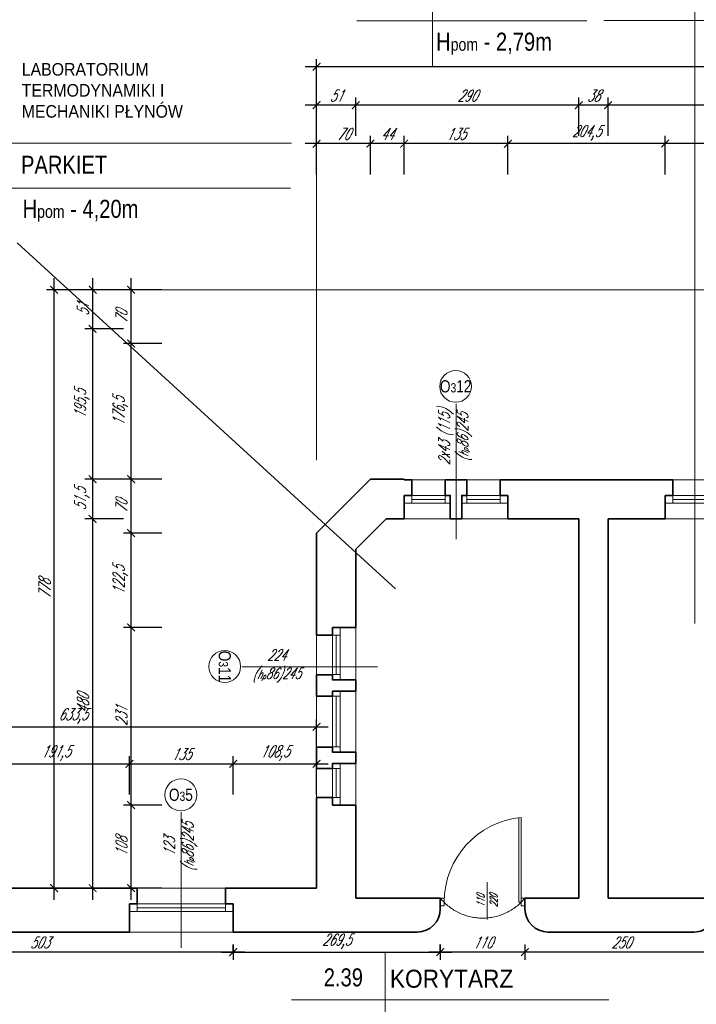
# Model space of a CAD drawing. Header units: millimetres. Extents: x 402 to 79005, y -7782 to 89952.
# Tile 90 of 256: x 23455 to 24335, y 22050 to 23330. Entities that reach past the tile are written whole.
import ezdxf

# ---------------------------------------------------------------- set-up
doc = ezdxf.new("R2010")
doc.units = ezdxf.units.MM
doc.header["$LTSCALE"] = 10
doc.linetypes.add('DASHED', pattern=[19.05, 12.7, -6.35])
doc.layers.get('0').update_dxf_attribs({"lineweight": 0})
doc.layers.get('Defpoints').update_dxf_attribs({"color": 253})
for name, color, linetype, lineweight in [('01 parter - ściany', 253, 'Continuous', 35), ('03-01_okna', 253, 'Continuous', 15), ('03_drzwi', 253, 'Continuous', 15), ('04-1_widok', 253, 'Continuous', 5), ('04-2_nad', 253, 'DASHED', 5), ('05-01_wymiary', 253, 'Continuous', 5), ('05-03_opis', 253, 'Continuous', 5)]:
    doc.layers.add(name, color=color, linetype=linetype, lineweight=lineweight)
doc.styles.add('ariel', font='ARIAL.TTF', dxfattribs={"width": 0.8})
doc.styles.add('ariel_wym', font='simplex.shx', dxfattribs={"width": 0.65, "oblique": 25})
doc.dimstyles.new('ariel 50', dxfattribs={"dimtxt": 15, "dimasz": 10, "dimexe": 10, "dimexo": 0, "dimgap": 5, "dimtad": 1, "dimdec": 1, "dimrnd": 0.5, "dimtxsty": 'ariel_wym', "dimblk": 'ARCHTICK', "dimcen": 2.5, "dimdle": 15, "dimazin": 0, "dimtfac": 1, "dimtdec": 1, "dimtix": 1, "dimtmove": 0, "dimatfit": 3, "dimldrblk": 'DOT', "dimfxl": 0, "dimarcsym": 0})
doc.dimstyles.new('ariel 50 wnętrze', dxfattribs={"dimtxt": 15, "dimasz": 10, "dimexe": 10, "dimexo": 0, "dimgap": 5, "dimtad": 1, "dimdec": 1, "dimrnd": 0.5, "dimtxsty": 'ariel_wym', "dimblk": 'ARCHTICK', "dimcen": 2.5, "dimdle": 15, "dimazin": 0, "dimtfac": 1, "dimtdec": 1, "dimtix": 1, "dimtmove": 0, "dimatfit": 3, "dimldrblk": 'DOT', "dimfxl": 0, "dimarcsym": 0})

# ---------------------------------------------------------------- blocks, each defined once
blk = doc.blocks.new('_ArchTick')
at = {"color": 0, "linetype": 'ByBlock', "const_width": 0.15}
blk.add_lwpolyline([(-0.5, -0.5), (0.5, 0.5)], dxfattribs=at)
blk = doc.blocks.new('*D2106')
at = {"layer": '05-01_wymiary', "color": 0, "lineweight": -2}
for p, q in [((24294.5, 23128.6), (24294.5, 23178.6)), ((24429.4, 23128.6), (24429.4, 23178.6)), ((24444.4, 23168.6), (24279.5, 23168.6))]:
    blk.add_line(p, q, dxfattribs=at)
at = {"layer": 'Defpoints', "color": 0}
for p in [(24294.5, 23168.6), (24294.5, 22680.7), (24429.4, 22680.7)]:
    blk.add_point(p, dxfattribs=at)
at = {"layer": '05-01_wymiary', "color": 0, "lineweight": -2, "xscale": 10, "yscale": 10, "zscale": 10, "rotation": 180}
blk.add_blockref('_ArchTick', (24294.5, 23168.6), dxfattribs=at)
at = {"layer": '05-01_wymiary', "color": 0, "lineweight": -2, "xscale": 10, "yscale": 10, "zscale": 10}
blk.add_blockref('_ArchTick', (24429.4, 23168.6), dxfattribs=at)
at = {"layer": '05-01_wymiary', "color": 0, "insert": (24362, 23181.1), "char_height": 15, "attachment_point": 5, "style": 'ariel_wym'}
blk.add_mtext('135', dxfattribs=at)
blk = doc.blocks.new('_Dot')
at = {"color": 0, "linetype": 'ByBlock', "lineweight": -2}
blk.add_line((-0.5, 0), (-1, 0), dxfattribs=at)
at = {"color": 0, "linetype": 'ByBlock', "const_width": 0.5}
blk.add_lwpolyline([(-0.25, 0, 1), (0.25, 0, 1)], format="xyb", close=True, dxfattribs=at)
blk = doc.blocks.new('*D2107')
at = {"layer": '05-01_wymiary', "color": 0, "lineweight": -2}
for p, q in [((24090.2, 23128.6), (24090.2, 23178.6)), ((24294.5, 23128.6), (24294.5, 23178.6)), ((24309.5, 23168.6), (24075.2, 23168.6))]:
    blk.add_line(p, q, dxfattribs=at)
at = {"layer": 'Defpoints', "color": 0}
for p in [(24090.2, 23168.6), (24090.2, 22680.7), (24294.5, 22680.7)]:
    blk.add_point(p, dxfattribs=at)
at = {"layer": '05-01_wymiary', "color": 0, "lineweight": -2, "xscale": 10, "yscale": 10, "zscale": 10, "rotation": 180}
blk.add_blockref('_ArchTick', (24090.2, 23168.6), dxfattribs=at)
at = {"layer": '05-01_wymiary', "color": 0, "lineweight": -2, "xscale": 10, "yscale": 10, "zscale": 10}
blk.add_blockref('_ArchTick', (24294.5, 23168.6), dxfattribs=at)
at = {"layer": '05-01_wymiary', "color": 0, "insert": (24192.4, 23182.6), "char_height": 15, "attachment_point": 5, "style": 'ariel_wym'}
blk.add_mtext('204,5', dxfattribs=at)
blk = doc.blocks.new('*D2108')
at = {"layer": '05-01_wymiary', "color": 0, "lineweight": -2}
for p, q in [((23955.3, 23128.6), (23955.3, 23178.6)), ((24090.2, 23128.6), (24090.2, 23178.6)), ((24105.2, 23168.6), (23940.3, 23168.6))]:
    blk.add_line(p, q, dxfattribs=at)
at = {"layer": 'Defpoints', "color": 0}
for p in [(23955.3, 23168.6), (23955.3, 22680.7), (24090.2, 22680.7)]:
    blk.add_point(p, dxfattribs=at)
at = {"layer": '05-01_wymiary', "color": 0, "lineweight": -2, "xscale": 10, "yscale": 10, "zscale": 10, "rotation": 180}
blk.add_blockref('_ArchTick', (23955.3, 23168.6), dxfattribs=at)
at = {"layer": '05-01_wymiary', "color": 0, "lineweight": -2, "xscale": 10, "yscale": 10, "zscale": 10}
blk.add_blockref('_ArchTick', (24090.2, 23168.6), dxfattribs=at)
at = {"layer": '05-01_wymiary', "color": 0, "insert": (24022.7, 23181.1), "char_height": 15, "attachment_point": 5, "style": 'ariel_wym'}
blk.add_mtext('135', dxfattribs=at)
blk = doc.blocks.new('*D2109')
at = {"layer": '05-01_wymiary', "color": 0, "lineweight": -2}
for p, q in [((23911.4, 23128.6), (23911.4, 23178.6)), ((23955.3, 23128.6), (23955.3, 23178.6)), ((23970.3, 23168.6), (23896.4, 23168.6))]:
    blk.add_line(p, q, dxfattribs=at)
at = {"layer": 'Defpoints', "color": 0}
for p in [(23911.4, 23168.6), (23911.4, 22732.3), (23955.3, 22680.7)]:
    blk.add_point(p, dxfattribs=at)
at = {"layer": '05-01_wymiary', "color": 0, "lineweight": -2, "xscale": 10, "yscale": 10, "zscale": 10, "rotation": 180}
blk.add_blockref('_ArchTick', (23911.4, 23168.6), dxfattribs=at)
at = {"layer": '05-01_wymiary', "color": 0, "lineweight": -2, "xscale": 10, "yscale": 10, "zscale": 10}
blk.add_blockref('_ArchTick', (23955.3, 23168.6), dxfattribs=at)
at = {"layer": '05-01_wymiary', "color": 0, "insert": (23933.3, 23181.1), "char_height": 15, "attachment_point": 5, "style": 'ariel_wym'}
blk.add_mtext('44', dxfattribs=at)
blk = doc.blocks.new('*D2110')
at = {"layer": '05-01_wymiary', "color": 0, "lineweight": -2}
for p, q in [((23841.4, 23128.6), (23841.4, 23178.6)), ((23911.4, 23128.6), (23911.4, 23178.6)), ((23926.4, 23168.6), (23826.4, 23168.6))]:
    blk.add_line(p, q, dxfattribs=at)
at = {"layer": 'Defpoints', "color": 0}
for p in [(23841.4, 23168.6), (23911.4, 22732.3), (23841.4, 22662.3)]:
    blk.add_point(p, dxfattribs=at)
at = {"layer": '05-01_wymiary', "color": 0, "lineweight": -2, "xscale": 10, "yscale": 10, "zscale": 10, "rotation": 180}
blk.add_blockref('_ArchTick', (23841.4, 23168.6), dxfattribs=at)
at = {"layer": '05-01_wymiary', "color": 0, "lineweight": -2, "xscale": 10, "yscale": 10, "zscale": 10}
blk.add_blockref('_ArchTick', (23911.4, 23168.6), dxfattribs=at)
at = {"layer": '05-01_wymiary', "color": 0, "insert": (23876.4, 23181.1), "char_height": 15, "attachment_point": 5, "style": 'ariel_wym'}
blk.add_mtext('70', dxfattribs=at)
blk = doc.blocks.new('*D2122')
at = {"layer": '05-01_wymiary', "color": 0, "lineweight": -2}
for p, q in [((24220.4, 23178.6), (24220.4, 23228.6)), ((24546.4, 23178.6), (24546.4, 23228.6)), ((24561.4, 23218.6), (24205.4, 23218.6))]:
    blk.add_line(p, q, dxfattribs=at)
at = {"layer": 'Defpoints', "color": 0}
for p in [(24220.4, 23218.6), (24546.4, 22908.7), (24220.4, 22680.7)]:
    blk.add_point(p, dxfattribs=at)
at = {"layer": '05-01_wymiary', "color": 0, "lineweight": -2, "xscale": 10, "yscale": 10, "zscale": 10, "rotation": 180}
blk.add_blockref('_ArchTick', (24220.4, 23218.6), dxfattribs=at)
at = {"layer": '05-01_wymiary', "color": 0, "lineweight": -2, "xscale": 10, "yscale": 10, "zscale": 10}
blk.add_blockref('_ArchTick', (24546.4, 23218.6), dxfattribs=at)
at = {"layer": '05-01_wymiary', "color": 0, "insert": (24383.4, 23231.1), "char_height": 15, "attachment_point": 5, "style": 'ariel_wym'}
blk.add_mtext('326', dxfattribs=at)
blk = doc.blocks.new('*D2123')
at = {"layer": '05-01_wymiary', "color": 0, "lineweight": -2}
for p, q in [((24182.4, 23178.6), (24182.4, 23228.6)), ((24220.4, 23178.6), (24220.4, 23228.6)), ((24235.4, 23218.6), (24167.4, 23218.6))]:
    blk.add_line(p, q, dxfattribs=at)
at = {"layer": 'Defpoints', "color": 0}
for p in [(24182.4, 23218.6), (24182.4, 22680.7), (24220.4, 22680.7)]:
    blk.add_point(p, dxfattribs=at)
at = {"layer": '05-01_wymiary', "color": 0, "lineweight": -2, "xscale": 10, "yscale": 10, "zscale": 10, "rotation": 180}
blk.add_blockref('_ArchTick', (24182.4, 23218.6), dxfattribs=at)
at = {"layer": '05-01_wymiary', "color": 0, "lineweight": -2, "xscale": 10, "yscale": 10, "zscale": 10}
blk.add_blockref('_ArchTick', (24220.4, 23218.6), dxfattribs=at)
at = {"layer": '05-01_wymiary', "color": 0, "insert": (24201.4, 23231.1), "char_height": 15, "attachment_point": 5, "style": 'ariel_wym'}
blk.add_mtext('38', dxfattribs=at)
blk = doc.blocks.new('*D2124')
at = {"layer": '05-01_wymiary', "color": 0, "lineweight": -2}
for p, q in [((23892.4, 23178.6), (23892.4, 23228.6)), ((24182.4, 23178.6), (24182.4, 23228.6)), ((24197.4, 23218.6), (23877.4, 23218.6))]:
    blk.add_line(p, q, dxfattribs=at)
at = {"layer": 'Defpoints', "color": 0}
for p in [(23892.4, 23218.6), (24182.4, 22680.7), (23892.4, 22641.2)]:
    blk.add_point(p, dxfattribs=at)
at = {"layer": '05-01_wymiary', "color": 0, "lineweight": -2, "xscale": 10, "yscale": 10, "zscale": 10, "rotation": 180}
blk.add_blockref('_ArchTick', (23892.4, 23218.6), dxfattribs=at)
at = {"layer": '05-01_wymiary', "color": 0, "lineweight": -2, "xscale": 10, "yscale": 10, "zscale": 10}
blk.add_blockref('_ArchTick', (24182.4, 23218.6), dxfattribs=at)
at = {"layer": '05-01_wymiary', "color": 0, "insert": (24037.4, 23231.1), "char_height": 15, "attachment_point": 5, "style": 'ariel_wym'}
blk.add_mtext('290', dxfattribs=at)
blk = doc.blocks.new('*D2125')
at = {"layer": '05-01_wymiary', "color": 0, "lineweight": -2}
for p, q in [((23841.4, 23178.6), (23841.4, 23228.6)), ((23892.4, 23178.6), (23892.4, 23228.6)), ((23907.4, 23218.6), (23826.4, 23218.6))]:
    blk.add_line(p, q, dxfattribs=at)
at = {"layer": 'Defpoints', "color": 0}
for p in [(23841.4, 23218.6), (23841.4, 22662.3), (23892.4, 22641.2)]:
    blk.add_point(p, dxfattribs=at)
at = {"layer": '05-01_wymiary', "color": 0, "lineweight": -2, "xscale": 10, "yscale": 10, "zscale": 10, "rotation": 180}
blk.add_blockref('_ArchTick', (23841.4, 23218.6), dxfattribs=at)
at = {"layer": '05-01_wymiary', "color": 0, "lineweight": -2, "xscale": 10, "yscale": 10, "zscale": 10}
blk.add_blockref('_ArchTick', (23892.4, 23218.6), dxfattribs=at)
at = {"layer": '05-01_wymiary', "color": 0, "insert": (23866.9, 23231.1), "char_height": 15, "attachment_point": 5, "style": 'ariel_wym'}
blk.add_mtext('51', dxfattribs=at)
blk = doc.blocks.new('*D2126')
at = {"layer": '05-01_wymiary', "color": 0, "lineweight": -2}
for p, q in [((23841.4, 23228.6), (23841.4, 23278.6)), ((25957, 23228.6), (25957, 23278.6)), ((25972, 23268.6), (23826.4, 23268.6))]:
    blk.add_line(p, q, dxfattribs=at)
at = {"layer": 'Defpoints', "color": 0}
for p in [(23841.4, 23268.6), (23841.4, 22657.3), (25957, 22657.3)]:
    blk.add_point(p, dxfattribs=at)
at = {"layer": '05-01_wymiary', "color": 0, "lineweight": -2, "xscale": 10, "yscale": 10, "zscale": 10, "rotation": 180}
blk.add_blockref('_ArchTick', (23841.4, 23268.6), dxfattribs=at)
at = {"layer": '05-01_wymiary', "color": 0, "lineweight": -2, "xscale": 10, "yscale": 10, "zscale": 10}
blk.add_blockref('_ArchTick', (25957, 23268.6), dxfattribs=at)
at = {"layer": '05-01_wymiary', "color": 0, "insert": (24899.2, 23282.6), "char_height": 15, "attachment_point": 5, "style": 'ariel_wym'}
blk.add_mtext('2115,5', dxfattribs=at)
blk = doc.blocks.new('*D2129')
at = {"layer": '05-01_wymiary', "color": 0, "lineweight": -2}
for p, q in [((23406.5, 22322.4), (23406.5, 22372.4)), ((23598, 22322.4), (23598, 22372.4)), ((23391.5, 22362.4), (23613, 22362.4))]:
    blk.add_line(p, q, dxfattribs=at)
at = {"layer": 'Defpoints', "color": 0}
for p in [(23598, 22362.4), (23406.5, 22143.7), (23598, 22143.7)]:
    blk.add_point(p, dxfattribs=at)
at = {"layer": '05-01_wymiary', "color": 0, "lineweight": -2, "xscale": 10, "yscale": 10, "zscale": 10, "rotation": 180}
blk.add_blockref('_ArchTick', (23406.5, 22362.4), dxfattribs=at)
at = {"layer": '05-01_wymiary', "color": 0, "lineweight": -2, "xscale": 10, "yscale": 10, "zscale": 10}
blk.add_blockref('_ArchTick', (23598, 22362.4), dxfattribs=at)
at = {"layer": '05-01_wymiary', "color": 0, "insert": (23502.3, 22376.3), "char_height": 15, "attachment_point": 5, "style": 'ariel_wym'}
blk.add_mtext('191,5', dxfattribs=at)
blk = doc.blocks.new('*D2130')
at = {"layer": '05-01_wymiary', "color": 0, "lineweight": -2}
for p, q in [((23598, 22322.4), (23598, 22372.4)), ((23732.9, 22322.4), (23732.9, 22372.4)), ((23583, 22362.4), (23747.9, 22362.4))]:
    blk.add_line(p, q, dxfattribs=at)
at = {"layer": 'Defpoints', "color": 0}
for p in [(23732.9, 22362.4), (23598, 22143.7), (23732.9, 22143.7)]:
    blk.add_point(p, dxfattribs=at)
at = {"layer": '05-01_wymiary', "color": 0, "lineweight": -2, "xscale": 10, "yscale": 10, "zscale": 10, "rotation": 180}
blk.add_blockref('_ArchTick', (23598, 22362.4), dxfattribs=at)
at = {"layer": '05-01_wymiary', "color": 0, "lineweight": -2, "xscale": 10, "yscale": 10, "zscale": 10}
blk.add_blockref('_ArchTick', (23732.9, 22362.4), dxfattribs=at)
at = {"layer": '05-01_wymiary', "color": 0, "insert": (23665.5, 22374.9), "char_height": 15, "attachment_point": 5, "style": 'ariel_wym'}
blk.add_mtext('135', dxfattribs=at)
blk = doc.blocks.new('*D2131')
at = {"layer": '05-01_wymiary', "color": 0, "lineweight": -2}
for p, q in [((23732.9, 22322.4), (23732.9, 22372.4)), ((23841.4, 22322.4), (23841.4, 22372.4)), ((23717.9, 22362.4), (23856.4, 22362.4))]:
    blk.add_line(p, q, dxfattribs=at)
at = {"layer": 'Defpoints', "color": 0}
for p in [(23841.4, 22362.4), (23841.4, 22200.7), (23732.9, 22143.7)]:
    blk.add_point(p, dxfattribs=at)
at = {"layer": '05-01_wymiary', "color": 0, "lineweight": -2, "xscale": 10, "yscale": 10, "zscale": 10, "rotation": 180}
blk.add_blockref('_ArchTick', (23732.9, 22362.4), dxfattribs=at)
at = {"layer": '05-01_wymiary', "color": 0, "lineweight": -2, "xscale": 10, "yscale": 10, "zscale": 10}
blk.add_blockref('_ArchTick', (23841.4, 22362.4), dxfattribs=at)
at = {"layer": '05-01_wymiary', "color": 0, "insert": (23787.1, 22376.3), "char_height": 15, "attachment_point": 5, "style": 'ariel_wym'}
blk.add_mtext('108,5', dxfattribs=at)
blk = doc.blocks.new('*D2132')
at = {"layer": '05-01_wymiary', "color": 0, "lineweight": -2}
for p, q in [((23208.1, 22370.4), (23208.1, 22420.4)), ((23841.4, 22370.4), (23841.4, 22420.4)), ((23193.1, 22410.4), (23856.4, 22410.4))]:
    blk.add_line(p, q, dxfattribs=at)
at = {"layer": 'Defpoints', "color": 0}
for p in [(23841.4, 22410.4), (23208.1, 22200.7), (23841.4, 22200.7)]:
    blk.add_point(p, dxfattribs=at)
at = {"layer": '05-01_wymiary', "color": 0, "lineweight": -2, "xscale": 10, "yscale": 10, "zscale": 10, "rotation": 180}
blk.add_blockref('_ArchTick', (23208.1, 22410.4), dxfattribs=at)
at = {"layer": '05-01_wymiary', "color": 0, "lineweight": -2, "xscale": 10, "yscale": 10, "zscale": 10}
blk.add_blockref('_ArchTick', (23841.4, 22410.4), dxfattribs=at)
at = {"layer": '05-01_wymiary', "color": 0, "insert": (23524.7, 22424.4), "char_height": 15, "attachment_point": 5, "style": 'ariel_wym'}
blk.add_mtext('633,5', dxfattribs=at)
blk = doc.blocks.new('*D2133')
at = {"layer": '05-01_wymiary', "color": 0, "lineweight": -2}
for p, q in [((23600.2, 22185.7), (23600.2, 22323.6)), ((23640.2, 22308.6), (23590.2, 22308.6)), ((23640.2, 22200.7), (23590.2, 22200.7))]:
    blk.add_line(p, q, dxfattribs=at)
at = {"layer": 'Defpoints', "color": 0}
for p in [(23600.2, 22308.6), (23892.4, 22308.6), (23841.4, 22200.7)]:
    blk.add_point(p, dxfattribs=at)
at = {"layer": '05-01_wymiary', "color": 0, "lineweight": -2, "xscale": 10, "yscale": 10, "zscale": 10}
for p, rotation in [((23600.2, 22308.6), 90), ((23600.2, 22200.7), 270)]:
    blk.add_blockref('_ArchTick', p, dxfattribs=dict(at, rotation=rotation))
at = {"layer": '05-01_wymiary', "color": 0, "insert": (23587.7, 22254.6), "char_height": 15, "attachment_point": 5, "rotation": 90, "style": 'ariel_wym'}
blk.add_mtext('108', dxfattribs=at)
blk = doc.blocks.new('*D2134')
at = {"layer": '05-01_wymiary', "color": 0, "lineweight": -2}
for p, q in [((23600.2, 22293.6), (23600.2, 22554.6)), ((23640.2, 22539.6), (23590.2, 22539.6)), ((23640.2, 22308.6), (23590.2, 22308.6))]:
    blk.add_line(p, q, dxfattribs=at)
at = {"layer": 'Defpoints', "color": 0}
for p in [(23600.2, 22539.6), (23892.4, 22539.6), (23892.4, 22308.6)]:
    blk.add_point(p, dxfattribs=at)
at = {"layer": '05-01_wymiary', "color": 0, "lineweight": -2, "xscale": 10, "yscale": 10, "zscale": 10}
for p, rotation in [((23600.2, 22539.6), 90), ((23600.2, 22308.6), 270)]:
    blk.add_blockref('_ArchTick', p, dxfattribs=dict(at, rotation=rotation))
at = {"layer": '05-01_wymiary', "color": 0, "insert": (23587.7, 22424.1), "char_height": 15, "attachment_point": 5, "rotation": 90, "style": 'ariel_wym'}
blk.add_mtext('231', dxfattribs=at)
blk = doc.blocks.new('*D2135')
at = {"layer": '05-01_wymiary', "color": 0, "lineweight": -2}
for p, q in [((23600.2, 22524.6), (23600.2, 22677.3)), ((23640.2, 22662.3), (23590.2, 22662.3)), ((23640.2, 22539.6), (23590.2, 22539.6))]:
    blk.add_line(p, q, dxfattribs=at)
at = {"layer": 'Defpoints', "color": 0}
for p in [(23600.2, 22662.3), (23841.4, 22662.3), (23892.4, 22539.6)]:
    blk.add_point(p, dxfattribs=at)
at = {"layer": '05-01_wymiary', "color": 0, "lineweight": -2, "xscale": 10, "yscale": 10, "zscale": 10}
for p, rotation in [((23600.2, 22662.3), 90), ((23600.2, 22539.6), 270)]:
    blk.add_blockref('_ArchTick', p, dxfattribs=dict(at, rotation=rotation))
at = {"layer": '05-01_wymiary', "color": 0, "insert": (23586.2, 22601), "char_height": 15, "attachment_point": 5, "rotation": 90, "style": 'ariel_wym'}
blk.add_mtext('122,5', dxfattribs=at)
blk = doc.blocks.new('*D2136')
at = {"layer": '05-01_wymiary', "color": 0, "lineweight": -2}
for p, q in [((23600.2, 22647.3), (23600.2, 22747.3)), ((23640.2, 22732.3), (23590.2, 22732.3)), ((23640.2, 22662.3), (23590.2, 22662.3))]:
    blk.add_line(p, q, dxfattribs=at)
at = {"layer": 'Defpoints', "color": 0}
for p in [(23600.2, 22732.3), (23911.4, 22732.3), (23841.4, 22662.3)]:
    blk.add_point(p, dxfattribs=at)
at = {"layer": '05-01_wymiary', "color": 0, "lineweight": -2, "xscale": 10, "yscale": 10, "zscale": 10}
for p, rotation in [((23600.2, 22732.3), 90), ((23600.2, 22662.3), 270)]:
    blk.add_blockref('_ArchTick', p, dxfattribs=dict(at, rotation=rotation))
at = {"layer": '05-01_wymiary', "color": 0, "insert": (23587.7, 22697.3), "char_height": 15, "attachment_point": 5, "rotation": 90, "style": 'ariel_wym'}
blk.add_mtext('70', dxfattribs=at)
blk = doc.blocks.new('*D2137')
at = {"layer": '05-01_wymiary', "color": 0, "lineweight": -2}
for p, q in [((23600.2, 22717.3), (23600.2, 22923.7)), ((23640.2, 22908.7), (23590.2, 22908.7)), ((23640.2, 22732.3), (23590.2, 22732.3))]:
    blk.add_line(p, q, dxfattribs=at)
at = {"layer": 'Defpoints', "color": 0}
for p in [(23600.2, 22908.7), (24546.4, 22908.7), (23911.4, 22732.3)]:
    blk.add_point(p, dxfattribs=at)
at = {"layer": '05-01_wymiary', "color": 0, "lineweight": -2, "xscale": 10, "yscale": 10, "zscale": 10}
for p, rotation in [((23600.2, 22908.7), 90), ((23600.2, 22732.3), 270)]:
    blk.add_blockref('_ArchTick', p, dxfattribs=dict(at, rotation=rotation))
at = {"layer": '05-01_wymiary', "color": 0, "insert": (23586.2, 22820.5), "char_height": 15, "attachment_point": 5, "rotation": 90, "style": 'ariel_wym'}
blk.add_mtext('176,5', dxfattribs=at)
blk = doc.blocks.new('*D2138')
at = {"layer": '05-01_wymiary', "color": 0, "lineweight": -2}
for p, q in [((23600.2, 22893.7), (23600.2, 22993.7)), ((23640.2, 22978.7), (23590.2, 22978.7)), ((23640.2, 22908.7), (23590.2, 22908.7))]:
    blk.add_line(p, q, dxfattribs=at)
at = {"layer": 'Defpoints', "color": 0}
for p in [(23600.2, 22978.7), (24616.4, 22978.7), (24546.4, 22908.7)]:
    blk.add_point(p, dxfattribs=at)
at = {"layer": '05-01_wymiary', "color": 0, "lineweight": -2, "xscale": 10, "yscale": 10, "zscale": 10}
for p, rotation in [((23600.2, 22978.7), 90), ((23600.2, 22908.7), 270)]:
    blk.add_blockref('_ArchTick', p, dxfattribs=dict(at, rotation=rotation))
at = {"layer": '05-01_wymiary', "color": 0, "insert": (23587.7, 22943.7), "char_height": 15, "attachment_point": 5, "rotation": 90, "style": 'ariel_wym'}
blk.add_mtext('70', dxfattribs=at)
blk = doc.blocks.new('*D2139')
at = {"layer": '05-01_wymiary', "color": 0, "lineweight": -2}
for p, q in [((23550.2, 22993.7), (23550.2, 22912.7)), ((23590.2, 22978.7), (23540.2, 22978.7)), ((23590.2, 22927.7), (23540.2, 22927.7))]:
    blk.add_line(p, q, dxfattribs=at)
at = {"layer": 'Defpoints', "color": 0}
for p in [(24616.4, 22978.7), (23550.2, 22927.7), (24658.2, 22927.7)]:
    blk.add_point(p, dxfattribs=at)
at = {"layer": '05-01_wymiary', "color": 0, "lineweight": -2, "xscale": 10, "yscale": 10, "zscale": 10}
for p, rotation in [((23550.2, 22978.7), 90), ((23550.2, 22927.7), 270)]:
    blk.add_blockref('_ArchTick', p, dxfattribs=dict(at, rotation=rotation))
at = {"layer": '05-01_wymiary', "color": 0, "insert": (23537.7, 22953.2), "char_height": 15, "attachment_point": 5, "rotation": 90, "style": 'ariel_wym'}
blk.add_mtext('51', dxfattribs=at)
blk = doc.blocks.new('*D2140')
at = {"layer": '05-01_wymiary', "color": 0, "lineweight": -2}
for p, q in [((23550.2, 22942.7), (23550.2, 22717.3)), ((23590.2, 22927.7), (23540.2, 22927.7)), ((23590.2, 22732.3), (23540.2, 22732.3))]:
    blk.add_line(p, q, dxfattribs=at)
at = {"layer": 'Defpoints', "color": 0}
for p in [(24658.2, 22927.7), (23550.2, 22732.3), (23911.4, 22732.3)]:
    blk.add_point(p, dxfattribs=at)
at = {"layer": '05-01_wymiary', "color": 0, "lineweight": -2, "xscale": 10, "yscale": 10, "zscale": 10}
for p, rotation in [((23550.2, 22927.7), 90), ((23550.2, 22732.3), 270)]:
    blk.add_blockref('_ArchTick', p, dxfattribs=dict(at, rotation=rotation))
at = {"layer": '05-01_wymiary', "color": 0, "insert": (23536.2, 22830), "char_height": 15, "attachment_point": 5, "rotation": 90, "style": 'ariel_wym'}
blk.add_mtext('195,5', dxfattribs=at)
blk = doc.blocks.new('*D2141')
at = {"layer": '05-01_wymiary', "color": 0, "lineweight": -2}
for p, q in [((23550.2, 22747.3), (23550.2, 22665.7)), ((23590.2, 22732.3), (23540.2, 22732.3)), ((23590.2, 22680.7), (23540.2, 22680.7))]:
    blk.add_line(p, q, dxfattribs=at)
at = {"layer": 'Defpoints', "color": 0}
for p in [(23911.4, 22732.3), (23550.2, 22680.7), (23931.9, 22680.7)]:
    blk.add_point(p, dxfattribs=at)
at = {"layer": '05-01_wymiary', "color": 0, "lineweight": -2, "xscale": 10, "yscale": 10, "zscale": 10}
for p, rotation in [((23550.2, 22732.3), 90), ((23550.2, 22680.7), 270)]:
    blk.add_blockref('_ArchTick', p, dxfattribs=dict(at, rotation=rotation))
at = {"layer": '05-01_wymiary', "color": 0, "insert": (23536.2, 22706.5), "char_height": 15, "attachment_point": 5, "rotation": 90, "style": 'ariel_wym'}
blk.add_mtext('51,5', dxfattribs=at)
blk = doc.blocks.new('*D2142')
at = {"layer": '05-01_wymiary', "color": 0, "lineweight": -2}
for p, q in [((23550.2, 22695.7), (23550.2, 22185.7)), ((23590.2, 22680.7), (23540.2, 22680.7)), ((23590.2, 22200.7), (23540.2, 22200.7))]:
    blk.add_line(p, q, dxfattribs=at)
at = {"layer": 'Defpoints', "color": 0}
for p in [(23931.9, 22680.7), (23550.2, 22200.7), (23841.4, 22200.7)]:
    blk.add_point(p, dxfattribs=at)
at = {"layer": '05-01_wymiary', "color": 0, "lineweight": -2, "xscale": 10, "yscale": 10, "zscale": 10}
for p, rotation in [((23550.2, 22680.7), 90), ((23550.2, 22200.7), 270)]:
    blk.add_blockref('_ArchTick', p, dxfattribs=dict(at, rotation=rotation))
at = {"layer": '05-01_wymiary', "color": 0, "insert": (23537.7, 22440.7), "char_height": 15, "attachment_point": 5, "rotation": 90, "style": 'ariel_wym'}
blk.add_mtext('480', dxfattribs=at)
blk = doc.blocks.new('*D2143')
at = {"layer": '05-01_wymiary', "color": 0, "lineweight": -2}
for p, q in [((23500.2, 22185.7), (23500.2, 22993.7)), ((23540.2, 22978.7), (23490.2, 22978.7)), ((23540.2, 22200.7), (23490.2, 22200.7))]:
    blk.add_line(p, q, dxfattribs=at)
at = {"layer": 'Defpoints', "color": 0}
for p in [(23500.2, 22978.7), (24616.4, 22978.7), (23841.4, 22200.7)]:
    blk.add_point(p, dxfattribs=at)
at = {"layer": '05-01_wymiary', "color": 0, "lineweight": -2, "xscale": 10, "yscale": 10, "zscale": 10}
for p, rotation in [((23500.2, 22978.7), 90), ((23500.2, 22200.7), 270)]:
    blk.add_blockref('_ArchTick', p, dxfattribs=dict(at, rotation=rotation))
at = {"layer": '05-01_wymiary', "color": 0, "insert": (23487.7, 22589.7), "char_height": 15, "attachment_point": 5, "rotation": 90, "style": 'ariel_wym'}
blk.add_mtext('778', dxfattribs=at)
blk = doc.blocks.new('*D2544')
at = {"layer": '05-01_wymiary', "color": 0, "lineweight": -2}
for p, q in [((24112.3, 22127.5), (24112.3, 22107.5)), ((24362.3, 22127.5), (24362.3, 22107.5)), ((24377.3, 22117.5), (24097.3, 22117.5))]:
    blk.add_line(p, q, dxfattribs=at)
at = {"layer": 'Defpoints', "color": 0}
for p in [(24112.3, 22187.7), (24362.3, 22187.7), (24112.3, 22117.5)]:
    blk.add_point(p, dxfattribs=at)
at = {"layer": '05-01_wymiary', "color": 0, "lineweight": -2, "xscale": 10, "yscale": 10, "zscale": 10, "rotation": 180}
blk.add_blockref('_ArchTick', (24112.3, 22117.5), dxfattribs=at)
at = {"layer": '05-01_wymiary', "color": 0, "lineweight": -2, "xscale": 10, "yscale": 10, "zscale": 10}
blk.add_blockref('_ArchTick', (24362.3, 22117.5), dxfattribs=at)
at = {"layer": '05-01_wymiary', "color": 0, "insert": (24237.3, 22130), "char_height": 15, "attachment_point": 5, "style": 'ariel_wym'}
blk.add_mtext('250', dxfattribs=at)
blk = doc.blocks.new('*D2545')
at = {"layer": '05-01_wymiary', "color": 0, "lineweight": -2}
for p, q in [((24002.3, 22127.5), (24002.3, 22107.5)), ((24112.3, 22127.5), (24112.3, 22107.5)), ((24127.3, 22117.5), (23987.3, 22117.5))]:
    blk.add_line(p, q, dxfattribs=at)
at = {"layer": 'Defpoints', "color": 0}
for p in [(24002.3, 22187.7), (24112.3, 22187.7), (24002.3, 22117.5)]:
    blk.add_point(p, dxfattribs=at)
at = {"layer": '05-01_wymiary', "color": 0, "lineweight": -2, "xscale": 10, "yscale": 10, "zscale": 10, "rotation": 180}
blk.add_blockref('_ArchTick', (24002.3, 22117.5), dxfattribs=at)
at = {"layer": '05-01_wymiary', "color": 0, "lineweight": -2, "xscale": 10, "yscale": 10, "zscale": 10}
blk.add_blockref('_ArchTick', (24112.3, 22117.5), dxfattribs=at)
at = {"layer": '05-01_wymiary', "color": 0, "insert": (24057.3, 22130), "char_height": 15, "attachment_point": 5, "style": 'ariel_wym'}
blk.add_mtext('110', dxfattribs=at)
blk = doc.blocks.new('*D2546')
at = {"layer": '05-01_wymiary', "color": 0, "lineweight": -2}
for p, q in [((23229.7, 22127.5), (23229.7, 22107.5)), ((23732.9, 22127.5), (23732.9, 22107.5)), ((23747.9, 22117.5), (23214.7, 22117.5))]:
    blk.add_line(p, q, dxfattribs=at)
at = {"layer": 'Defpoints', "color": 0}
for p in [(23229.7, 22132.3), (23732.9, 22132.3), (23229.7, 22117.5)]:
    blk.add_point(p, dxfattribs=at)
at = {"layer": '05-01_wymiary', "color": 0, "lineweight": -2, "xscale": 10, "yscale": 10, "zscale": 10, "rotation": 180}
blk.add_blockref('_ArchTick', (23229.7, 22117.5), dxfattribs=at)
at = {"layer": '05-01_wymiary', "color": 0, "lineweight": -2, "xscale": 10, "yscale": 10, "zscale": 10}
blk.add_blockref('_ArchTick', (23732.9, 22117.5), dxfattribs=at)
at = {"layer": '05-01_wymiary', "color": 0, "insert": (23481.3, 22130), "char_height": 15, "attachment_point": 5, "style": 'ariel_wym'}
blk.add_mtext('503', dxfattribs=at)
blk = doc.blocks.new('*D2053')
at = {"layer": '05-01_wymiary', "color": 0, "lineweight": -2}
for p, q in [((23732.9, 22117.5), (23732.9, 22127.5)), ((24002.3, 22117.5), (24002.3, 22127.5)), ((23717.9, 22117.5), (24017.3, 22117.5))]:
    blk.add_line(p, q, dxfattribs=at)
at = {"layer": 'Defpoints', "color": 0}
for p in [(23732.9, 22117.5), (24002.3, 22117.5), (24002.3, 22117.5)]:
    blk.add_point(p, dxfattribs=at)
at = {"layer": '05-01_wymiary', "color": 0, "lineweight": -2, "xscale": 10, "yscale": 10, "zscale": 10, "rotation": 180}
blk.add_blockref('_ArchTick', (23732.9, 22117.5), dxfattribs=at)
at = {"layer": '05-01_wymiary', "color": 0, "lineweight": -2, "xscale": 10, "yscale": 10, "zscale": 10}
blk.add_blockref('_ArchTick', (24002.3, 22117.5), dxfattribs=at)
at = {"layer": '05-01_wymiary', "color": 0, "insert": (23867.6, 22131.5), "char_height": 15, "attachment_point": 5, "style": 'ariel_wym'}
blk.add_mtext('269,5', dxfattribs=at)

msp = doc.modelspace()

# ---------------------------------------------------------------- linework, layer by layer
at = {"layer": '01 parter - ściany'}
for p, q in [((23841.38, 22662.31), (23911.38, 22732.31)), ((23911.38, 22732.31), (23955.28, 22732.31)), ((24090.18, 22731.69), (24294.53, 22731.69)), ((23955.28, 22680.69), (23955.28, 22711.19)), ((24090.18, 22711.19), (24090.18, 22680.69)), ((24294.53, 22680.69), (24294.53, 22711.19)), ((23892.38, 22641.19), (23931.88, 22680.69)), ((23955.28, 22680.69), (23931.88, 22680.69)), ((24182.38, 22680.69), (24090.18, 22680.69)), ((24182.38, 22680.69), (24182.38, 22187.69)), ((24220.38, 22680.69), (24220.38, 22187.69)), ((24294.53, 22680.69), (24220.38, 22680.69)), ((23841.38, 22662.31), (23841.38, 22539.59)), ((23892.38, 22641.19), (23892.38, 22539.59)), ((23861.88, 22539.59), (23892.38, 22539.59)), ((23841.38, 22308.59), (23841.38, 22200.69)), ((23892.38, 22308.59), (23861.88, 22308.59)), ((23892.38, 22308.59), (23892.38, 22187.69)), ((23597.97, 22200.69), (23406.55, 22200.69)), ((23597.97, 22200.69), (23406.55, 22200.69)), ((23828.38, 22200.69), (23732.87, 22200.69)), ((23841.38, 22200.69), (23732.87, 22200.69)), ((24002.28, 22187.69), (23892.43, 22187.69)), ((24002.28, 22173.69), (24002.28, 22187.69)), ((24182.38, 22187.69), (24112.28, 22187.69)), ((24112.29, 22173.66), (24112.28, 22187.69)), ((24362.28, 22187.69), (24220.38, 22187.69)), ((23597.97, 22143.69), (23597.97, 22180.19)), ((23732.87, 22180.19), (23732.87, 22143.69)), ((23598, 22143.69), (23406.5, 22143.69)), ((23892.41, 22143.69), (23732.9, 22143.69)), ((23972.28, 22143.69), (23892.41, 22143.69)), ((24332.29, 22143.69), (24142.29, 22143.69))]:
    msp.add_line(p, q, dxfattribs=at)
for points in [[(23955.28, 22711.19), (23965.28, 22711.19), (23965.28, 22731.69), (23955.28, 22731.69)], [(24090.18, 22711.19), (24080.18, 22711.19), (24080.18, 22731.69), (24090.18, 22731.69)], [(24294.53, 22711.19), (24304.53, 22711.19), (24304.53, 22731.69), (24294.53, 22731.69)], [(23861.88, 22539.59), (23861.88, 22529.59), (23841.38, 22529.59), (23841.38, 22539.59)], [(23861.88, 22308.59), (23861.88, 22318.59), (23841.38, 22318.59), (23841.38, 22308.59)], [(23597.98, 22180.19), (23607.97, 22180.19), (23607.97, 22200.69), (23597.97, 22200.69)], [(23732.87, 22180.19), (23722.87, 22180.19), (23722.87, 22200.69), (23732.87, 22200.69)]]:
    msp.add_lwpolyline(points, dxfattribs=at)
for points in [[(24015.23, 22680.69), (24015.23, 22711.19), (24008.73, 22711.19), (24008.73, 22731.69), (24036.73, 22731.69), (24036.73, 22711.19), (24030.23, 22711.19), (24030.23, 22680.69)], [(23892.37, 22456.69), (23861.87, 22456.69), (23861.87, 22450.19), (23841.37, 22450.19), (23841.37, 22478.19), (23861.87, 22478.19), (23861.87, 22471.69), (23892.37, 22471.69)], [(23892.37, 22362.69), (23861.87, 22362.69), (23861.87, 22356.19), (23841.37, 22356.19), (23841.37, 22384.19), (23861.87, 22384.19), (23861.87, 22377.69), (23892.37, 22377.69)]]:
    msp.add_lwpolyline(points, close=True, dxfattribs=at)
for centre, start, end in [((23972.28, 22173.69), 270, 0), ((24142.29, 22173.69), 180.0464, 270), ((24332.29, 22173.69), 270, 0.0464)]:
    msp.add_arc(centre, 30, start, end, dxfattribs=at)
at = {"layer": '03-01_okna', "linetype": 'Continuous', "lineweight": 0}
for p, q in [((23955.28, 22731.69), (24090.18, 22731.69)), ((24294.53, 22731.69), (24429.43, 22731.69)), ((23955.28, 22711.19), (24015.23, 22711.19)), ((23965.28, 22701.19), (23965.28, 22711.19)), ((24008.73, 22701.19), (24008.73, 22711.19)), ((24030.23, 22711.19), (24090.18, 22711.19)), ((24036.73, 22701.19), (24036.73, 22711.19)), ((24080.18, 22701.19), (24080.18, 22711.19)), ((24294.53, 22711.19), (24429.43, 22711.19)), ((24304.53, 22701.19), (24304.53, 22711.19)), ((23955.28, 22701.19), (24015.23, 22701.19)), ((23965.28, 22706.19), (24008.73, 22706.19)), ((24030.23, 22701.19), (24090.18, 22701.19)), ((24036.73, 22706.19), (24080.18, 22706.19)), ((24294.53, 22701.19), (24429.43, 22701.19)), ((24304.53, 22706.19), (24419.43, 22706.19)), ((23841.38, 22539.59), (23841.38, 22478.59)), ((23861.88, 22539.59), (23861.88, 22471.69)), ((23861.88, 22539.59), (23861.88, 22529.59)), ((23861.88, 22529.59), (23871.88, 22529.59)), ((23866.88, 22529.59), (23866.88, 22478.59)), ((23871.88, 22539.59), (23871.88, 22471.69)), ((23841.38, 22478.59), (23841.38, 22308.59)), ((23861.88, 22478.59), (23871.88, 22478.59)), ((23861.88, 22456.69), (23861.88, 22377.69)), ((23871.88, 22456.69), (23871.88, 22377.69)), ((23861.87, 22450.19), (23871.87, 22450.19)), ((23861.88, 22450.19), (23871.88, 22450.19)), ((23866.88, 22450.19), (23866.88, 22384.59)), ((23861.88, 22384.59), (23871.88, 22384.59)), ((23861.87, 22356.19), (23871.87, 22356.19)), ((23861.88, 22362.69), (23861.88, 22308.59)), ((23866.87, 22356.19), (23866.88, 22318.59)), ((23871.88, 22362.69), (23871.88, 22308.59)), ((23861.88, 22308.59), (23861.88, 22318.59)), ((23861.88, 22318.59), (23871.88, 22318.59)), ((23597.97, 22200.69), (23732.87, 22200.69)), ((23597.97, 22180.19), (23732.87, 22180.19)), ((23607.97, 22170.19), (23607.97, 22180.19)), ((23607.97, 22175.19), (23722.87, 22175.19)), ((23722.87, 22170.19), (23722.87, 22180.19)), ((23597.97, 22170.19), (23732.87, 22170.19))]:
    msp.add_line(p, q, dxfattribs=at)
at = {"layer": '03_drzwi'}
for p, q in [((24104.28, 22182.69), (24104.32, 22292.36)), ((24107.28, 22182.69), (24107.28, 22292.69)), ((24063.33, 22208.52), (24063.33, 22160.04)), ((24002.28, 22187.69), (24007.28, 22187.69)), ((24007.28, 22187.69), (24007.28, 22177.69)), ((24107.28, 22177.69), (24107.28, 22187.69)), ((24107.28, 22187.69), (24112.28, 22187.69)), ((24007.28, 22177.69), (24002.28, 22177.69)), ((24104.28, 22182.69), (24107.28, 22182.69)), ((24112.28, 22177.69), (24107.28, 22177.69))]:
    msp.add_line(p, q, dxfattribs=at)
msp.add_arc((24118.03, 22182.46), 110.75, 95.56969, 179.88293, dxfattribs=at)
at = {"layer": '04-1_widok'}
for p, q in [((24090.18, 22680.69), (23955.28, 22680.69)), ((24429.43, 22680.69), (24294.53, 22680.69)), ((23892.38, 22539.59), (23892.38, 22478.59)), ((23892.38, 22478.59), (23892.38, 22308.59)), ((23732.9, 22143.69), (23598, 22143.69))]:
    msp.add_line(p, q, dxfattribs=at)
at = {"layer": '04-2_nad', "ltscale": 2}
msp.add_arc((24057.28, 22232.97), 71.24, 219.46651, 320.53349, dxfattribs=at)
at = {"layer": '05-01_wymiary'}
for p, q in [((23841.38, 23278.65), (23841.38, 22757.31)), ((23490.18, 22978.69), (24516.38, 22978.69))]:
    msp.add_line(p, q, dxfattribs=at)
at = {"layer": '05-03_opis'}
for p, q in [((23991.94, 23521.28), (23991.94, 23269.24)), ((24333.06, 23491.38), (24333.06, 22544.94)), ((23893.65, 23328.15), (24192.64, 23328.15)), ((24214.92, 23328.87), (24582.42, 23328.87)), ((23330.14, 23169.21), (23808.74, 23169.21)), ((23331.21, 23110.86), (23807.39, 23110.86)), ((23451.86, 23039.48), (23944.15, 22589.99)), ((23930.67, 22116.19), (23930.67, 21945.04)), ((23808.94, 22055.52), (24221.29, 22055.52))]:
    msp.add_line(p, q, dxfattribs=at)
at = {"layer": '05-03_opis', "lineweight": 0}
for p, q in [((24022.73, 22654.3), (24022.73, 22830.32)), ((23920.59, 22488.38), (23744.57, 22488.38)), ((23665.42, 22123.3), (23665.42, 22299.32))]:
    msp.add_line(p, q, dxfattribs=at)
for centre in [(24022.23, 22853.01), (23721.88, 22488.88), (23664.92, 22322.01)]:
    msp.add_circle(centre, 20.69, dxfattribs=at)

# ---------------------------------------------------------------- texts
at = {"layer": '03_drzwi', "insert": (24049.96, 22175.81), "char_height": 10, "width": 46.1752, "attachment_point": 1, "rotation": 90.56644, "style": 'ariel_wym'}
msp.add_mtext('110\\P220', dxfattribs=at)
at = {"layer": '05-03_opis', "style": 'ariel'}
for s, insert, char_height, width, attachment_point in [('{\\fArial|b0|i0|c238|p34; H\\H0.7x;pom\\H1.429x; - 2,79m}', (23989.57, 23298.69), 23.4234, 322.789, 4), ('\\W0.9;{\\fArial|b0|i0|c238|p34;LABORATORIUM TERMODYNAMIKI I MECHANIKI PŁYNÓW}', (23457.97, 23237.77), 16.3964, 249.6463, 4), ('{\\fArial|b0|i0|c238|p34;PARKIET}', (23457.05, 23141.14), 23.4234, 322.789, 4), ('{\\fArial|b0|i0|c238|p34; H\\H0.7x;pom\\H1.429x; - 4,20m}', (23451.86, 23081.4), 23.4234, 322.789, 4), ('{\\fArial|b0|i0|c238|p34;2.39}', (23876.21, 22084.53), 23.4234, 108.9126, 5), ('\\W0.9;{\\fArial|b0|i0|c238|p34;KORYTARZ}', (23936.77, 22082.78), 23.4234, 356.6375, 4)]:
    msp.add_mtext(s, dxfattribs=dict(at, insert=insert, char_height=char_height, width=width, attachment_point=attachment_point))
at = {"layer": '05-03_opis', "lineweight": 0, "attachment_point": 5}
for s, insert, char_height, width, style in [('O{\\H0.7576x;3}12', (24022.23, 22853.01), 15.84, 75.1935, 'ariel'), ('224\\P({\\H0.8333x;h\\H0.6x;p}86)245', (23789.45, 22489.46), 14.4, 62.6613, 'ariel_wym'), ('O{\\H0.7576x;3}5', (23664.92, 22322.01), 15.84, 75.1935, 'ariel')]:
    msp.add_mtext(s, dxfattribs=dict(at, insert=insert, char_height=char_height, width=width, style=style))
for s, insert, char_height, width, rotation, style in [('2x43 (115)\\P({\\H0.8333x;h\\H0.6x;p}86)245', (24021.66, 22787.18), 14.4, 84.8185, 90, 'ariel_wym'), ('O{\\H0.7576x;3}11', (23721.88, 22488.88), 15.84, 75.1935, 270, 'ariel'), ('123\\P({\\H0.8333x;h\\H0.6x;p}86)245', (23664.35, 22254.44), 14.4, 62.6613, 90, 'ariel_wym')]:
    msp.add_mtext(s, dxfattribs=dict(at, insert=insert, char_height=char_height, width=width, rotation=rotation, style=style))

# ---------------------------------------------------------------- dimensions: what is measured, and where the dimension line sits
at = {"layer": '05-01_wymiary'}
for base, p1, p2, picture, middle in [((23841.38, 23268.65), (25957, 22657.31), (23841.38, 22657.31), '*D2126', (24899.19, 23282.58)), ((23841.38, 22410.44), (23208.06, 22200.69), (23841.38, 22200.69), '*D2132', (23524.72, 22424.37))]:
    dim = msp.add_linear_dim(base=base, p1=p1, p2=p2, dimstyle='ariel 50', dxfattribs=at)
    dim.commit()
    dim.dimension.update_dxf_attribs({"geometry": picture, "text_midpoint": middle})
for base, p1, p2, dimstyle, picture, middle in [((23841.38, 23218.65), (23892.38, 22641.19), (23841.38, 22662.31), 'ariel 50', '*D2125', (23866.88, 23231.15)), ((23892.38, 23218.65), (24182.38, 22680.69), (23892.38, 22641.19), 'ariel 50', '*D2124', (24037.38, 23231.15)), ((24182.38, 23218.65), (24220.38, 22680.69), (24182.38, 22680.69), 'ariel 50', '*D2123', (24201.38, 23231.15)), ((24220.38, 23218.65), (24546.38, 22908.69), (24220.38, 22680.69), 'ariel 50', '*D2122', (24383.38, 23231.15)), ((23841.38, 23168.65), (23911.38, 22732.31), (23841.38, 22662.31), 'ariel 50', '*D2110', (23876.38, 23181.15)), ((23911.38, 23168.65), (23955.28, 22680.69), (23911.38, 22732.31), 'ariel 50', '*D2109', (23933.33, 23181.15)), ((23955.28, 23168.65), (24090.18, 22680.69), (23955.28, 22680.69), 'ariel 50', '*D2108', (24022.73, 23181.15)), ((24090.1796, 23168.6492), (24294.5297, 22680.6887), (24090.1796, 22680.6887), 'ariel 50', '*D2107', (24192.3547, 23182.5778)), ((24294.53, 23168.65), (24429.43, 22680.69), (24294.53, 22680.69), 'ariel 50', '*D2106', (24361.98, 23181.15)), ((23598, 22362.36), (23406.5, 22143.69), (23598, 22143.69), 'ariel 50', '*D2129', (23502.25, 22376.29)), ((23732.9, 22362.36), (23598, 22143.69), (23732.9, 22143.69), 'ariel 50', '*D2130', (23665.45, 22374.86)), ((23841.38, 22362.36), (23732.9, 22143.69), (23841.38, 22200.69), 'ariel 50', '*D2131', (23787.14, 22376.29)), ((24002.28, 22117.52), (24112.28, 22187.69), (24002.28, 22187.69), 'ariel 50 wnętrze', '*D2545', (24057.28, 22130.02)), ((24112.28, 22117.52), (24362.28, 22187.69), (24112.28, 22187.69), 'ariel 50 wnętrze', '*D2544', (24237.28, 22130.02)), ((23229.69, 22117.52), (23732.87, 22132.29), (23229.69, 22132.29), 'ariel 50 wnętrze', '*D2546', (23481.28, 22130.02)), ((24002.28, 22117.52), (23732.87, 22117.52), (24002.28, 22117.52), 'ariel 50 wnętrze', '*D2053', (23867.58, 22131.45))]:
    dim = msp.add_linear_dim(base=base, p1=p1, p2=p2, dimstyle=dimstyle, override={"dimtmove": 1}, dxfattribs=at)
    dim.commit()
    dim.dimension.update_dxf_attribs({"geometry": picture, "text_midpoint": middle})
for base, p1, p2, picture, middle in [((23500.18, 22978.69), (23841.38, 22200.69), (24616.43, 22978.69), '*D2143', (23487.68, 22589.69)), ((23550.18, 22927.69), (24616.43, 22978.69), (24658.21, 22927.69), '*D2139', (23537.68, 22953.19)), ((23600.18, 22308.59), (23841.38, 22200.69), (23892.38, 22308.59), '*D2133', (23587.68, 22254.64))]:
    dim = msp.add_linear_dim(base=base, p1=p1, p2=p2, angle=90, dimstyle='ariel 50', dxfattribs=at)
    dim.commit()
    dim.dimension.update_dxf_attribs({"geometry": picture, "text_midpoint": middle})
for base, p1, p2, picture, middle in [((23600.18, 22978.69), (24546.38, 22908.69), (24616.38, 22978.69), '*D2138', (23587.68, 22943.69)), ((23550.18, 22732.31), (24658.21, 22927.69), (23911.38, 22732.31), '*D2140', (23536.25, 22830)), ((23600.18, 22908.69), (23911.38, 22732.31), (24546.38, 22908.69), '*D2137', (23586.25, 22820.5)), ((23550.18, 22680.69), (23911.38, 22732.31), (23931.88, 22680.69), '*D2141', (23536.25, 22706.5)), ((23600.18, 22732.31), (23841.38, 22662.31), (23911.38, 22732.31), '*D2136', (23587.68, 22697.31)), ((23550.18, 22200.69), (23931.88, 22680.69), (23841.38, 22200.69), '*D2142', (23537.68, 22440.69)), ((23600.18, 22662.31), (23892.38, 22539.59), (23841.38, 22662.31), '*D2135', (23586.25, 22600.95)), ((23600.18, 22539.59), (23892.38, 22308.59), (23892.38, 22539.59), '*D2134', (23587.68, 22424.09))]:
    dim = msp.add_linear_dim(base=base, p1=p1, p2=p2, angle=90, dimstyle='ariel 50', override={"dimtmove": 1}, dxfattribs=at)
    dim.commit()
    dim.dimension.update_dxf_attribs({"geometry": picture, "text_midpoint": middle})

doc.saveas('drawing.dxf')
